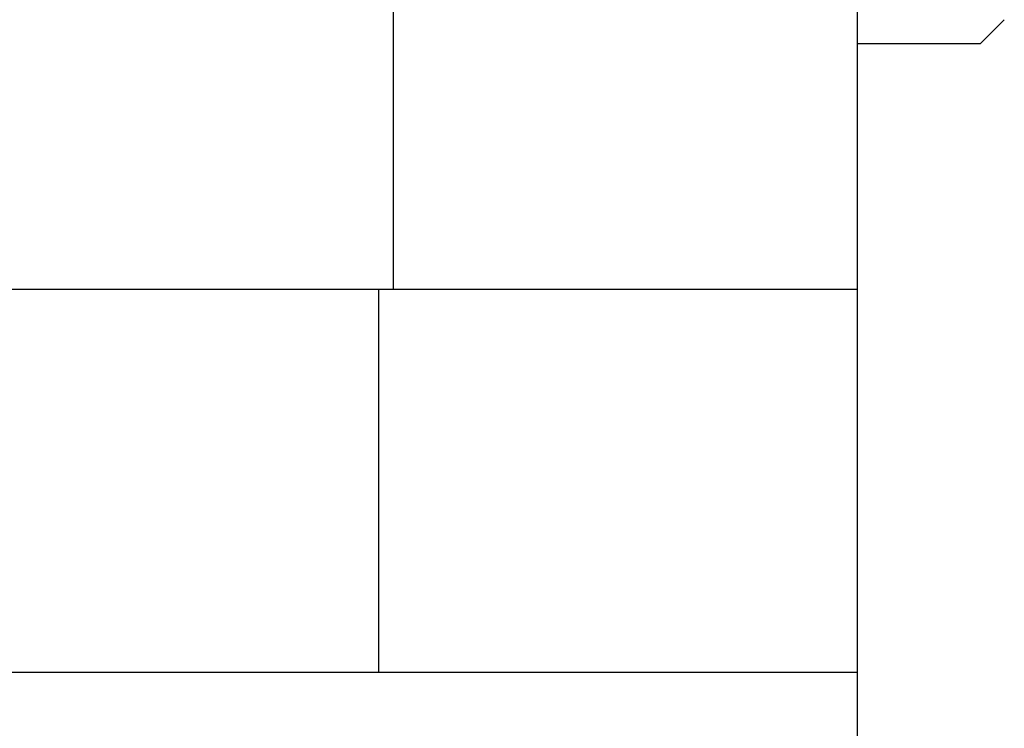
# Model space of a CAD drawing. Extents: x 0 to 420, y 0 to 297.
# Tile 83 of 116: x 273.07 to 275.13, y 154.74 to 156.22. Entities that reach past the tile are written whole.
import ezdxf

# ---------------------------------------------------------------- set-up
doc = ezdxf.new("R2010")
doc.units = 0
doc.header["$LTSCALE"] = 23.1
doc.layers.get('0').update_dxf_attribs({"linetype": 'CONTINUOUS'})

msp = doc.modelspace()

# ---------------------------------------------------------------- linework, layer by layer
at = {"color": 7, "linetype": 'CONTINUOUS'}
for p, q in [((273.85, 155.6576), (273.85, 156.2576)), ((274.8191, 154.8576), (274.8191, 156.2576)), ((275.0761, 156.1705), (275.1261, 156.2204)), ((274.8191, 156.1705), (275.0761, 156.1705)), ((264.8191, 155.6576), (274.8191, 155.6576)), ((273.8191, 154.8576), (273.8191, 155.6576))]:
    msp.add_line(p, q, dxfattribs=at)
at = {"color": 3, "linetype": 'CONTINUOUS'}
for p, q in [((274.8191, 154.8576), (264.8191, 154.8576)), ((274.8191, 149.8576), (274.8191, 154.8576))]:
    msp.add_line(p, q, dxfattribs=at)

doc.saveas('drawing.dxf')
